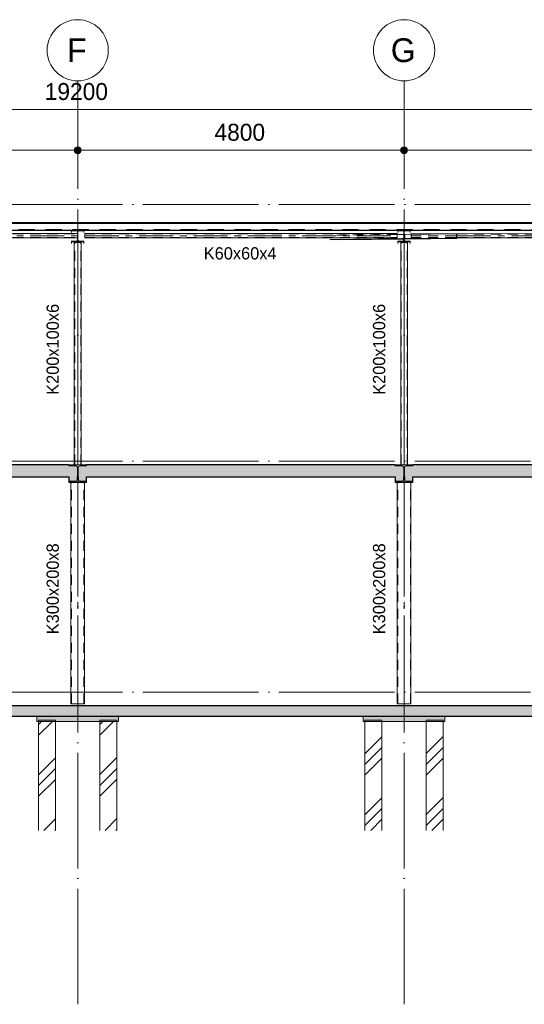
# Model space of a CAD drawing. Header units: millimetres. Extents: x -1359 to 538036, y -4592 to 9900.
# Tile 3 of 43: x 28147 to 35568, y -4592 to 9900. Entities that reach past the tile are written whole.
import ezdxf

# ---------------------------------------------------------------- set-up
doc = ezdxf.new("R2010")
doc.units = ezdxf.units.MM
for name, pattern in [('Overhead', [396.875, 238.125, -158.75]), ('WSP_hartlijn', [800, 500, -100, 100, -100]), ('WSP_hhidden', [250, 150, -100]), ('WSP_stramienlijn', [2000, 1700, -150, 0, -150])]:
    doc.linetypes.add(name, pattern=pattern)
for name, color, linetype, lineweight in [('00_algemeen - 0_18mm', 1, 'Continuous', 13), ('00_algemeen - hartlijn', 7, 'WSP_hartlijn', 13), ('00_algemeen - hhidden - 0_13mm', 7, 'WSP_hhidden', 13), ('00_algemeen - overhead', 7, 'Overhead', 13), ('00_maatvoering', 8, 'Continuous', 13), ('00_maatvoering-100', 8, 'Continuous', 13), ('07_stramien', 4, 'Continuous', 13), ('07_stramien - levels', 7, 'Continuous', 13), ('16_funderingsconstructies', 2, 'Continuous', 18), ('17_paalfunderingen - prefab', 2, 'Continuous', 18), ('23_vloeren', 2, 'Continuous', 18), ('23_vloeren - hatch', 1, 'Continuous', 18), ('23_vloeren -cut-', 3, 'Continuous', 25), ('28_hoofddraagconstructies - kolommen en liggers', 1, 'Continuous', 13), ('28_hoofddraagconstructies - kolommen en liggers - staal', 1, 'Continuous', 13), ('28_hoofddraagconstructies - kolommen en liggers - staal -cut-', 2, 'Continuous', 13), ('28_hoofddraagconstructies - tags', 7, 'Continuous', 18)]:
    doc.layers.add(name, color=color, linetype=linetype, lineweight=lineweight)
doc.layers.add('16_funderingsconstructies - voeten en balken', color=2, linetype='Continuous')
doc.styles.add('Revittext', font='txt', dxfattribs={"height": 250})
doc.styles.add('Revittext_1', font='txt', dxfattribs={"height": 180})
doc.styles.add('Revittext_2', font='txt', dxfattribs={"height": 350})
doc.dimstyles.new('WSP_25_-_transparant', dxfattribs={"dimscale": 304.8, "dimtxt": 252.223969, "dimasz": 1.312336, "dimexe": 0.656168, "dimexo": 0.0625, "dimgap": 0.213255, "dimtad": 1, "dimdec": 0, "dimzin": 0, "dimdsep": 46, "dimtxsty": 'Revittext', "dimblk1": 'DOTSMALL', "dimblk2": 'DOTSMALL', "dimsah": 1, "dimcen": 0.09, "dimdle": 0.656168, "dimazin": 0, "dimtfac": 1, "dimtdec": 4, "dimtix": 1, "dimtmove": 0, "dimatfit": 3, "dimfxl": 0.656168, "dimfxlon": 1, "dimtvp": 1, "dimtolj": 1, "dimtzin": 0, "dimarcsym": 2})
pattern_1 = [(45, (9142.7, 0), (-449.013, 449.013), []), (45, (9301.45, 0), (0, 898.026), []), (45, (8983.95, 0), (0, 898.026), [])]

# ---------------------------------------------------------------- blocks, each defined once
blk = doc.blocks.new('28_WSP_SC_staal - RHS v18-0 - RHSH 300x200x8 - S275-1336330-as 2')
at = {"layer": '00_algemeen - hartlijn'}
blk.add_line((33800, -170), (33800, 3090), dxfattribs=at)
at = {"layer": '00_algemeen - hhidden - 0_13mm'}
for p, q in [((33708, -170), (33708, 3090)), ((33892, -170), (33892, 3090))]:
    blk.add_line(p, q, dxfattribs=at)
blk = doc.blocks.new('28_WSP_SC_staal - RHS v18-0 - RHSH 200x100x6 - S275-1336388-as 2')
at = {"layer": '00_algemeen - hartlijn'}
blk.add_line((33800, 3350), (33800, 6619), dxfattribs=at)
at = {"layer": '00_algemeen - hhidden - 0_13mm'}
for p, q in [((33756, 3350), (33756, 6619)), ((33844, 3350), (33844, 6619))]:
    blk.add_line(p, q, dxfattribs=at)
blk = doc.blocks.new('28_WSP_SC_staal - RHS v18-0 - RHSH 200x100x6 - S275-1336391-as 2')
at = {"layer": '00_algemeen - hartlijn'}
blk.add_line((29000, 3350), (29000, 6618), dxfattribs=at)
at = {"layer": '00_algemeen - hhidden - 0_13mm'}
for p, q in [((28956, 3350), (28956, 6618)), ((29044, 3350), (29044, 6618))]:
    blk.add_line(p, q, dxfattribs=at)
blk = doc.blocks.new('28_WSP_SF_staal - RHS v18-0 - SHSC 60x60x4 - S275-1334449-as 2')
at = {"layer": '00_algemeen - hartlijn'}
blk.add_line((29103, 6721), (33697, 6721), dxfattribs=at)
at = {"layer": '00_algemeen - hhidden - 0_13mm'}
for p, q in [((29103, 6747), (33697, 6747)), ((29103, 6695), (33697, 6695))]:
    blk.add_line(p, q, dxfattribs=at)
at = {"layer": '28_hoofddraagconstructies - kolommen en liggers - staal'}
for p, q in [((33697, 6751), (29103, 6751)), ((29103, 6743), (29103, 6751)), ((29103, 6699), (29103, 6743)), ((29103, 6691), (29103, 6699)), ((29103, 6691), (33697, 6691)), ((33697, 6751), (33697, 6743)), ((33697, 6743), (33697, 6699)), ((33697, 6699), (33697, 6691))]:
    blk.add_line(p, q, dxfattribs=at)
blk = doc.blocks.new('Floors 3 - Floors 3-1340461-as 2')
at = {"layer": '23_vloeren - hatch', "linetype": 'WSP_hhidden', "lineweight": 13}
h = blk.add_hatch(color=256, dxfattribs=at)
h.paths.add_polyline_path([(33930, 3107), (33930, 3170), (33805, 3170), (33805, 3131), (33808, 3119), (33817, 3111), (33829, 3107)])
h.paths.add_polyline_path([(33709, 3107), (33771, 3107), (33783, 3111), (33792, 3119), (33795, 3131), (33795, 3170), (33670, 3170), (33670, 3107)])
h.paths.add_polyline_path([(29130, 3107), (29130, 3170), (29005, 3170), (29005, 3131), (29008, 3119), (29017, 3111), (29029, 3107)])
h.paths.add_polyline_path([(28870, 3107), (28971, 3107), (28983, 3111), (28992, 3119), (28995, 3131), (28995, 3170), (28870, 3170)])
h.paths.add_polyline_path([(38490, 3146), (38577, 3146), (38590, 3151), (38595, 3164), (38595, 3170), (38490, 3170)])
at = {"layer": '23_vloeren -cut-'}
for p, q in [((28870, 3170), (28870, 3107)), ((28870, 3107), (28971, 3107)), ((28995, 3131), (28995, 3170)), ((29005, 3170), (29005, 3131)), ((29029, 3107), (29130, 3107)), ((29130, 3107), (29130, 3170)), ((33670, 3170), (33670, 3107)), ((33670, 3107), (33771, 3107)), ((33795, 3131), (33795, 3170)), ((33805, 3170), (33805, 3131)), ((33829, 3107), (33930, 3107)), ((33930, 3107), (33930, 3170)), ((38490, 3170), (38490, 3146)), ((38490, 3146), (38577, 3146)), ((38595, 3164), (38595, 3170))]:
    blk.add_line(p, q, dxfattribs=at)
for centre, radius, start, end in [((28971, 3131), 24, 270, 0), ((29029, 3131), 24, 180, 270), ((33771, 3131), 24, 270, 0), ((33829, 3131), 24, 180, 270), ((38577, 3164), 18, 270, 0)]:
    blk.add_arc(centre, radius, start, end, dxfattribs=at)
blk = doc.blocks.new('17_WSP_FD_prefab - fundatiepaal v18-0 - 250x250-1089444-as 2')
at = {"layer": '16_funderingsconstructies', "lineweight": 13}
h = blk.add_hatch(dxfattribs=at)
h.set_pattern_fill('FP_1', color=50, style=0, pattern_type=2)
h.set_pattern_definition(pattern_1)
h.paths.add_polyline_path([(34125, -2033), (34375, -2033), (34375, -430), (34125, -430), (34125, -513)])
at = {"layer": '16_funderingsconstructies', "color": 135, "lineweight": 13}
for p, q in [((34125, -430), (34125, -410)), ((34375, -410), (34125, -410)), ((34375, -410), (34375, -430))]:
    blk.add_line(p, q, dxfattribs=at)
at = {"layer": '17_paalfunderingen - prefab', "color": 55}
for p, q in [((34125, -2033), (34125, -430)), ((34375, -430), (34375, -2033))]:
    blk.add_line(p, q, dxfattribs=at)
blk = doc.blocks.new('17_WSP_FD_prefab - fundatiepaal v18-0 - 250x250-V2-as 2')
at = {"layer": '16_funderingsconstructies', "lineweight": 13}
h = blk.add_hatch(dxfattribs=at)
h.set_pattern_fill('FP_1', color=50, style=0, pattern_type=2)
h.set_pattern_definition(pattern_1)
h.paths.add_polyline_path([(33475, -2033), (33475, -430), (33225, -430), (33225, -2033)])
at = {"layer": '16_funderingsconstructies', "color": 135, "lineweight": 13}
for p, q in [((33225, -430), (33225, -410)), ((33475, -410), (33225, -410)), ((33475, -410), (33475, -430))]:
    blk.add_line(p, q, dxfattribs=at)
at = {"layer": '17_paalfunderingen - prefab', "color": 55}
for p, q in [((33225, -2033), (33225, -430)), ((33475, -430), (33475, -2033))]:
    blk.add_line(p, q, dxfattribs=at)
blk = doc.blocks.new('17_WSP_FD_prefab - fundatiepaal v18-0 - 250x250-V3-as 2')
at = {"layer": '16_funderingsconstructies', "lineweight": 13}
h = blk.add_hatch(dxfattribs=at)
h.set_pattern_fill('FP_1', color=50, style=0, pattern_type=2)
h.set_pattern_definition(pattern_1)
h.paths.add_polyline_path([(29325, -2033), (29575, -2033), (29575, -430), (29325, -430), (29325, -513)])
at = {"layer": '16_funderingsconstructies', "color": 135, "lineweight": 13}
for p, q in [((29325, -430), (29325, -410)), ((29575, -410), (29325, -410)), ((29575, -410), (29575, -430))]:
    blk.add_line(p, q, dxfattribs=at)
at = {"layer": '17_paalfunderingen - prefab', "color": 55}
for p, q in [((29325, -2033), (29325, -430)), ((29575, -430), (29575, -2033))]:
    blk.add_line(p, q, dxfattribs=at)
blk = doc.blocks.new('17_WSP_FD_prefab - fundatiepaal v18-0 - 250x250-V4-as 2')
at = {"layer": '16_funderingsconstructies', "lineweight": 13}
h = blk.add_hatch(dxfattribs=at)
h.set_pattern_fill('FP_1', color=50, style=0, pattern_type=2)
h.set_pattern_definition(pattern_1)
h.paths.add_polyline_path([(28425, -2033), (28675, -2033), (28675, -430), (28425, -430), (28425, -513)])
at = {"layer": '16_funderingsconstructies', "color": 135, "lineweight": 13}
for p, q in [((28425, -430), (28425, -410)), ((28675, -410), (28425, -410)), ((28675, -410), (28675, -430))]:
    blk.add_line(p, q, dxfattribs=at)
at = {"layer": '17_paalfunderingen - prefab', "color": 55}
for p, q in [((28425, -2033), (28425, -430)), ((28675, -430), (28675, -2033))]:
    blk.add_line(p, q, dxfattribs=at)
blk = doc.blocks.new('28_WSP_SF_staal - RHS v18-0 - SHSC 60x60x4 - S275-1335100-as 2')
at = {"layer": '00_algemeen - hartlijn'}
blk.add_line((34578, 6720), (38587, 6712), dxfattribs=at)
at = {"layer": '00_algemeen - hhidden - 0_13mm'}
for p, q in [((33903, 6747), (34305, 6746)), ((34578, 6746), (38587, 6738)), ((34578, 6694), (38587, 6686))]:
    blk.add_line(p, q, dxfattribs=at)
at = {"layer": '28_hoofddraagconstructies - kolommen en liggers', "linetype": 'WSP_hhidden'}
for p, q in [((33903, 6699), (33903, 6741)), ((33903, 6721), (34578, 6720)), ((33903, 6691), (33903, 6699)), ((33903, 6695), (34578, 6694)), ((33903, 6691), (34578, 6690)), ((34312, 6746), (34578, 6746))]:
    blk.add_line(p, q, dxfattribs=at)
at = {"layer": '28_hoofddraagconstructies - kolommen en liggers - staal'}
for p, q in [((38587, 6742), (33903, 6751)), ((33903, 6743), (33903, 6751)), ((33903, 6741), (33903, 6743)), ((34578, 6690), (38587, 6682)), ((38587, 6742), (38587, 6734)), ((38587, 6734), (38587, 6690)), ((38587, 6690), (38587, 6682))]:
    blk.add_line(p, q, dxfattribs=at)
blk = doc.blocks.new('28_WSP_SF_staal - RHS v18-0 - SHSC 60x60x4 - S275-1328987-as 2')
at = {"layer": '00_algemeen - hartlijn'}
blk.add_line((24303, 6721), (28997, 6721), dxfattribs=at)
at = {"layer": '00_algemeen - hhidden - 0_13mm'}
for p, q in [((24303, 6747), (28997, 6747)), ((24303, 6695), (28997, 6695))]:
    blk.add_line(p, q, dxfattribs=at)
at = {"layer": '28_hoofddraagconstructies - kolommen en liggers', "linetype": 'WSP_hhidden'}
for p, q in [((29000, 6751), (28997, 6751)), ((28997, 6747), (29000, 6747)), ((28997, 6721), (29000, 6721)), ((28997, 6695), (29000, 6695)), ((28997, 6691), (29000, 6691)), ((29000, 6751), (29000, 6743)), ((29000, 6743), (29000, 6699)), ((29000, 6699), (29000, 6691))]:
    blk.add_line(p, q, dxfattribs=at)
at = {"layer": '28_hoofddraagconstructies - kolommen en liggers - staal'}
for p, q in [((28997, 6751), (24303, 6751)), ((24303, 6743), (24303, 6751)), ((24303, 6699), (24303, 6743)), ((24303, 6691), (24303, 6699)), ((24303, 6691), (28997, 6691))]:
    blk.add_line(p, q, dxfattribs=at)
blk = doc.blocks.new('28_WSP_SF_staal - HFL v21-0 - Lequ 70x70x7-1304587-as 2')
at = {"layer": '28_hoofddraagconstructies - kolommen en liggers', "linetype": 'WSP_hhidden'}
for p, q in [((33697, 6739), (32811, 6729)), ((33771, 6673), (33771, 6670)), ((33803, 6677), (33773, 6677)), ((33803, 6740), (33797, 6740)), ((33797, 6670), (33803, 6670)), ((33803, 6670), (33797, 6670)), ((33813, 6670), (33812, 6740))]:
    blk.add_line(p, q, dxfattribs=at)
for centre, major_axis, start_param, end_param in [((33773, 6673), (-0.05, 4.5), 0, 0.778629), ((33773, 6673), (-0.05, 4.5), 0.778649, 1.564047), ((33803, 6686), (-0.1, 9), 3.134843, 3.920241)]:
    blk.add_ellipse(centre, major_axis=major_axis, ratio=0.599976, start_param=start_param, end_param=end_param, dxfattribs=at)
at = {"layer": '28_hoofddraagconstructies - kolommen en liggers - staal'}
for p, q in [((33773, 6677), (32706, 6665)), ((33771, 6670), (32716, 6658)), ((33797, 6670), (32833, 6659)), ((33797, 6740), (33697, 6739)), ((33771, 6670), (33797, 6670)), ((33811, 6740), (33803, 6740)), ((33809, 6670), (33803, 6670)), ((33808, 6736), (33808, 6686)), ((33812, 6740), (33811, 6740))]:
    blk.add_line(p, q, dxfattribs=at)
for centre, major_axis, start_param, end_param in [((33803, 6686), (-0.1, 9), 3.920241, 4.705639), ((33811, 6736), (-0.05, 4.5), 0.778649, 1.564047), ((33811, 6736), (-0.05, 4.5), 0, 0.778629)]:
    blk.add_ellipse(centre, major_axis=major_axis, ratio=0.599976, start_param=start_param, end_param=end_param, dxfattribs=at)
blk = doc.blocks.new('28_WSP_SF_staal - HFL v21-0 - Lequ 70x70x7-1304588-as 2')
at = {"layer": '28_hoofddraagconstructies - kolommen en liggers', "linetype": 'WSP_hhidden'}
blk.add_hatch(color=256, dxfattribs=at).paths.add_polyline_path([(34479, 6679), (34578, 6680), (34578, 6750), (34573, 6749), (34568, 6745), (34568, 6694), (34565, 6690), (34561, 6687), (34555, 6686), (34482, 6686), (34479, 6681)])
for p, q in [((33765, 6670), (33765, 6673)), ((33767, 6670), (33765, 6670)), ((33803, 6678), (33797, 6678)), ((33803, 6671), (33797, 6671)), ((34555, 6686), (34555, 6686))]:
    blk.add_line(p, q, dxfattribs=at)
for centre, major_axis, start_param, end_param in [((33768, 6673), (-0.05, 4.5), 0, 1.562184), ((33803, 6686), (-0.11, 9), 3.261421, 3.918378)]:
    blk.add_ellipse(centre, major_axis=major_axis, ratio=0.707081, start_param=start_param, end_param=end_param, dxfattribs=at)
at = {"layer": '28_hoofddraagconstructies - kolommen en liggers - staal'}
for p, q in [((33797, 6671), (33767, 6670)), ((33797, 6678), (33768, 6677)), ((34485, 6686), (33803, 6678)), ((34479, 6679), (33803, 6671)), ((33815, 6670), (33803, 6670)), ((33810, 6686), (33809, 6736)), ((34574, 6750), (33812, 6740)), ((34578, 6680), (33815, 6670))]:
    blk.add_line(p, q, dxfattribs=at)
for centre, major_axis, start_param, end_param in [((33803, 6686), (-0.11, 9), 3.918378, 4.703776), ((33812, 6736), (-0.05, 4.5), 0, 1.562184)]:
    blk.add_ellipse(centre, major_axis=major_axis, ratio=0.707081, start_param=start_param, end_param=end_param, dxfattribs=at)
at = {"layer": '28_hoofddraagconstructies - kolommen en liggers - staal -cut-'}
for p, q in [((34479, 6681), (34479, 6679)), ((34479, 6679), (34578, 6680)), ((34555, 6686), (34485, 6686)), ((34568, 6745), (34568, 6696)), ((34578, 6750), (34574, 6750)), ((34578, 6680), (34578, 6750))]:
    blk.add_line(p, q, dxfattribs=at)
at = {"layer": '28_hoofddraagconstructies - kolommen en liggers - staal -cut-', "flags": 128}
for points in [[(34485, 6686), (34484, 6686), (34482, 6686), (34481, 6685), (34480, 6684), (34479, 6683), (34479, 6683), (34479, 6681)], [(34568, 6696), (34568, 6694), (34567, 6692), (34565, 6690), (34563, 6688), (34561, 6687), (34558, 6687), (34555, 6686)], [(34574, 6750), (34573, 6749), (34572, 6749), (34570, 6749), (34569, 6748), (34569, 6747), (34568, 6746), (34568, 6745)]]:
    blk.add_lwpolyline(points, dxfattribs=at)
blk = doc.blocks.new('Grid - Stramienbol 9_0mm-3500-as 2')
at = {"layer": '07_stramien'}
blk.add_circle((5000, 9450), 450, dxfattribs=at)
blk = doc.blocks.new('DIMBLOCK5-as 2')
at = {"layer": '00_maatvoering-100'}
h = blk.add_hatch(color=256, dxfattribs=at)
edge = h.paths.add_edge_path()
edge.add_arc((24200, 7979), 50, 0, 360)
h = blk.add_hatch(color=256, dxfattribs=at)
edge = h.paths.add_edge_path()
edge.add_arc((29000, 7979), 50, 0, 360)
for p, q in [((24200, 8179), (24200, 7779)), ((24200, 7979), (24200, 8179)), ((29000, 8179), (29000, 7779)), ((29000, 7979), (29000, 8179)), ((24200, 7979), (29000, 7979))]:
    blk.add_line(p, q, dxfattribs=at)
for centre in [(24200, 7979), (29000, 7979)]:
    blk.add_circle(centre, 50, dxfattribs=at)
at = {"layer": '00_maatvoering-100', "color": 0, "insert": (26212, 8368), "char_height": 250, "width": 931.29, "attachment_point": 1, "line_spacing_factor": 0.931288, "style": 'Revittext'}
blk.add_mtext('4800', dxfattribs=at)
blk = doc.blocks.new('_DotSmall')
at = {"color": 0, "linetype": 'ByBlock', "const_width": 0.5}
blk.add_lwpolyline([(-0.0625, 0, 1), (0.0625, 0, 1)], format="xyb", close=True, dxfattribs=at)
blk = doc.blocks.new('DIMBLOCK6-as 2')
at = {"layer": '00_maatvoering-100'}
h = blk.add_hatch(color=256, dxfattribs=at)
edge = h.paths.add_edge_path()
edge.add_arc((29000, 7979), 50, 0, 360)
h = blk.add_hatch(color=256, dxfattribs=at)
edge = h.paths.add_edge_path()
edge.add_arc((33800, 7979), 50, 0, 360)
for p, q in [((29000, 8179), (29000, 7779)), ((29000, 7979), (29000, 8179)), ((33800, 8179), (33800, 7779)), ((33800, 7979), (33800, 8179)), ((29000, 7979), (33800, 7979))]:
    blk.add_line(p, q, dxfattribs=at)
for centre in [(29000, 7979), (33800, 7979)]:
    blk.add_circle(centre, 50, dxfattribs=at)
at = {"layer": '00_maatvoering-100', "color": 0, "insert": (31012, 8368), "char_height": 250, "width": 931.29, "attachment_point": 1, "line_spacing_factor": 0.931288, "style": 'Revittext'}
blk.add_mtext('4800', dxfattribs=at)
blk = doc.blocks.new('DIMBLOCK7-as 2')
at = {"layer": '00_maatvoering-100'}
h = blk.add_hatch(color=256, dxfattribs=at)
edge = h.paths.add_edge_path()
edge.add_arc((33800, 7979), 50, 0, 360)
h = blk.add_hatch(color=256, dxfattribs=at)
edge = h.paths.add_edge_path()
edge.add_arc((38600, 7979), 50, 0, 360)
for p, q in [((33800, 8179), (33800, 7779)), ((33800, 7979), (33800, 8179)), ((38600, 8179), (38600, 7779)), ((38600, 7979), (38600, 8179)), ((33800, 7979), (38800, 7979))]:
    blk.add_line(p, q, dxfattribs=at)
for centre in [(33800, 7979), (38600, 7979)]:
    blk.add_circle(centre, 50, dxfattribs=at)
at = {"layer": '00_maatvoering-100', "color": 0, "insert": (35812, 8368), "char_height": 250, "width": 931.29, "attachment_point": 1, "line_spacing_factor": 0.931288, "style": 'Revittext'}
blk.add_mtext('4800', dxfattribs=at)
blk = doc.blocks.new('DIMBLOCK11-as 2')
at = {"layer": '00_maatvoering-100'}
h = blk.add_hatch(color=256, dxfattribs=at)
edge = h.paths.add_edge_path()
edge.add_arc((19400, 8579), 50, 0, 360)
h = blk.add_hatch(color=256, dxfattribs=at)
edge = h.paths.add_edge_path()
edge.add_arc((38600, 8579), 50, 0, 360)
for p, q in [((19400, 8779), (19400, 8379)), ((19400, 8579), (19400, 8779)), ((38600, 8779), (38600, 8379)), ((38600, 8579), (38600, 8779)), ((19400, 8579), (38800, 8579))]:
    blk.add_line(p, q, dxfattribs=at)
for centre in [(19400, 8579), (38600, 8579)]:
    blk.add_circle(centre, 50, dxfattribs=at)
at = {"layer": '00_maatvoering-100', "color": 0, "insert": (28515, 8968), "char_height": 250, "width": 1164.11, "attachment_point": 1, "line_spacing_factor": 0.931288, "style": 'Revittext'}
blk.add_mtext('19200', dxfattribs=at)

msp = doc.modelspace()

# ---------------------------------------------------------------- hatches: boundary and pattern name
at = {"layer": '16_funderingsconstructies - voeten en balken'}
for points in [[(29514, -430), (29600, -430), (29600, -350), (28400, -350), (28400, -430)], [(34031.2, -430), (34400, -430), (34400, -350), (33200, -350), (33200, -430), (33385.8, -430)]]:
    msp.add_hatch(color=50, dxfattribs=at).paths.add_polyline_path(points)
at = {"layer": '23_vloeren - hatch'}
h = msp.add_hatch(color=256, dxfattribs=at)
h.paths.add_polyline_path([(32095.2, 3170), (33795, 3170), (33795, 3308.5), (33791.8, 3320.5), (33783, 3329.3), (33771, 3332.5), (33670, 3332.5), (33670, 3350), (29130, 3350), (29130, 3332.5), (29029, 3332.5), (29017, 3329.3), (29008.2, 3320.5), (29005, 3308.5), (29005, 3170), (29514, 3170)])
h.paths.add_polyline_path([(24351.4, 3170), (28995, 3170), (28995, 3308.5), (28991.8, 3320.5), (28983, 3329.3), (28971, 3332.5), (28870, 3332.5), (28870, 3350), (24330, 3350), (24330, 3332.5), (24229, 3332.5), (24217, 3329.3), (24208.2, 3320.5), (24205, 3308.5), (24205, 3170)])
h.paths.add_polyline_path([(38595.2, 3170), (38595.2, 3316), (38590, 3328.7), (38577.2, 3334), (38490, 3334), (38490, 3350), (33930, 3350), (33930, 3332.5), (33829, 3332.5), (33817, 3329.3), (33808.2, 3320.5), (33805, 3308.5), (33805, 3170), (38548.4, 3170)])
msp.add_hatch(color=10, dxfattribs=at).paths.add_polyline_path([(38600, -350), (38700, -350), (38700, -200), (4900, -200), (4900, -350), (37257.7, -350)])
at = {"layer": '28_hoofddraagconstructies - kolommen en liggers - staal'}
for points in [[(28910, 6632.1), (29090, 6632.1), (29090, 6641.6), (29014.7, 6642), (29008.6, 6644.9), (29004.5, 6650.1), (29003, 6656.6), (29003.4, 6781.9), (29006.3, 6788), (29011.5, 6792.1), (29018, 6793.6), (29090, 6793.6), (29090, 6803.1), (28910, 6803.1), (28910, 6793.6), (28985.3, 6793.2), (28991.4, 6790.3), (28995.5, 6785.1), (28997, 6778.6), (28996.6, 6653.3), (28993.7, 6647.2), (28988.5, 6643.1), (28982, 6641.6), (28910, 6641.6)], [(33710, 6632.7), (33890, 6632.7), (33890, 6642.2), (33814.7, 6642.6), (33808.6, 6645.5), (33804.5, 6650.7), (33803, 6657.2), (33803.4, 6782.5), (33806.3, 6788.6), (33811.5, 6792.7), (33818, 6794.2), (33890, 6794.2), (33890, 6803.7), (33710, 6803.7), (33710, 6794.2), (33785.3, 6793.8), (33791.4, 6790.9), (33795.5, 6785.7), (33797, 6779.2), (33796.6, 6653.9), (33793.7, 6647.8), (33788.5, 6643.7), (33782, 6642.2), (33710, 6642.2)], [(29130, 3090), (29130, 3107.5), (29029, 3107.5), (29017, 3110.7), (29008.2, 3119.5), (29005, 3131.5), (29005, 3308.5), (29008.2, 3320.5), (29017, 3329.3), (29030, 3332.5), (29130, 3332.5), (29130, 3350), (28870, 3350), (28870, 3332.5), (28971, 3332.5), (28983, 3329.3), (28991.8, 3320.5), (28995, 3308.5), (28995, 3131.5), (28991.8, 3119.5), (28983, 3110.7), (28971, 3107.5), (28870, 3107.5), (28870, 3090), (29030, 3090)], [(33708.5, 3090), (33930, 3090), (33930, 3107.5), (33829, 3107.5), (33817, 3110.7), (33808.2, 3119.5), (33805, 3131.5), (33805, 3308.5), (33808.2, 3320.5), (33817, 3329.3), (33829, 3332.5), (33930, 3332.5), (33930, 3350), (33670, 3350), (33670, 3332.5), (33771, 3332.5), (33783, 3329.3), (33791.8, 3320.5), (33795, 3308.5), (33795, 3131.5), (33791.8, 3119.5), (33783, 3110.7), (33771, 3107.5), (33670, 3107.5), (33670, 3090)]]:
    msp.add_hatch(color=256, dxfattribs=at).paths.add_polyline_path(points)

# ---------------------------------------------------------------- linework, layer by layer
at = {"layer": '00_algemeen - 0_18mm'}
msp.add_line((19400, 6900.4), (38600, 6900.4), dxfattribs=at)
at = {"layer": '00_algemeen - overhead'}
msp.add_line((19400, 6814), (38600, 6814), dxfattribs=at)
at = {"layer": '07_stramien', "linetype": 'WSP_stramienlijn'}
for p, q in [((29000, -4592.4), (29000, 9000)), ((33800, -4592.4), (33800, 9000))]:
    msp.add_line(p, q, dxfattribs=at)
at = {"layer": '07_stramien - levels', "linetype": 'WSP_stramienlijn'}
for p, q in [((-42.3, 7180), (43651, 7180)), ((-42.3, 3400), (43651, 3400)), ((-42.3, 0), (43651, 0))]:
    msp.add_line(p, q, dxfattribs=at)
at = {"layer": '16_funderingsconstructies - voeten en balken', "color": 55, "lineweight": 18}
for p, q in [((28400, -350), (28400, -430)), ((29600, -430), (28400, -430)), ((29600, -430), (29600, -350)), ((33200, -350), (33200, -430)), ((34400, -430), (33200, -430)), ((34400, -430), (34400, -350))]:
    msp.add_line(p, q, dxfattribs=at)
at = {"layer": '23_vloeren'}
for p, q in [((28870, 3332.5), (28870, 3350)), ((29130, 3350), (29130, 3332.5)), ((33670, 3332.5), (33670, 3350)), ((33930, 3350), (33930, 3332.5)), ((28971, 3332.5), (28870, 3332.5)), ((28995, 3170), (28995, 3308.5)), ((29005, 3308.5), (29005, 3170)), ((29130, 3332.5), (29029, 3332.5)), ((33771, 3332.5), (33670, 3332.5)), ((33795, 3170), (33795, 3308.5)), ((33805, 3308.5), (33805, 3170)), ((33930, 3332.5), (33829, 3332.5))]:
    msp.add_line(p, q, dxfattribs=at)
for centre, start, end in [((28971, 3308.5), 360, 90), ((29029, 3308.5), 90, 180), ((33771, 3308.5), 360, 90), ((33829, 3308.5), 90, 180)]:
    msp.add_arc(centre, 24, start, end, dxfattribs=at)
at = {"layer": '23_vloeren -cut-'}
for p, q in [((38600, 6911.2), (19400, 6911.2)), ((19400, 6803.2), (38600, 6803.2)), ((28870, 3350), (24330, 3350)), ((33670, 3350), (29130, 3350)), ((38490, 3350), (33930, 3350)), ((24330, 3170), (28870, 3170)), ((29130, 3170), (33670, 3170)), ((33930, 3170), (38490, 3170))]:
    msp.add_line(p, q, dxfattribs=at)
at = {"layer": '23_vloeren -cut-', "color": 8}
for p, q in [((38700, -200), (4900, -200)), ((5000, -350), (38600, -350))]:
    msp.add_line(p, q, dxfattribs=at)
at = {"layer": '28_hoofddraagconstructies - kolommen en liggers', "linetype": 'WSP_hhidden', "flags": 128}
for points in [[(28991.4, 6790.3), (28993.7, 6788), (28995.5, 6785.1), (28996.6, 6781.9), (28997, 6778.6)], [(29004.5, 6785.1), (29006.3, 6788), (29008.6, 6790.3)], [(33791.4, 6790.9), (33793.7, 6788.6), (33795.5, 6785.7), (33796.6, 6782.5), (33797, 6779.2)]]:
    msp.add_lwpolyline(points, dxfattribs=at)
at = {"layer": '28_hoofddraagconstructies - kolommen en liggers - staal'}
for p, q in [((28910, 6768.9), (28910, 6793.6)), ((29090, 6768.9), (29090, 6793.6)), ((33710, 6769.5), (33710, 6794.2)), ((33890, 6769.5), (33890, 6794.2)), ((28910, 6607.4), (28910, 6632.1)), ((28950, 6618.1), (28950, 3350)), ((28959, 6618.1), (28950, 6618.1)), ((28959, 6618.1), (29041, 6618.1)), ((29041, 6618.1), (29050, 6618.1)), ((29050, 3350), (29050, 6618.1)), ((29090, 6607.4), (29090, 6632.1)), ((33710, 6608), (33710, 6632.7)), ((33750, 6618.7), (33750, 3350)), ((33759, 6618.7), (33750, 6618.7)), ((33759, 6618.7), (33841, 6618.7)), ((33841, 6618.7), (33850, 6618.7)), ((33850, 3350), (33850, 6618.7)), ((33890, 6608), (33890, 6632.7)), ((28870, 3350), (28870, 3332.5)), ((29130, 3332.5), (29130, 3350)), ((33670, 3350), (33670, 3332.5)), ((33930, 3332.5), (33930, 3350)), ((28870, 3332.5), (28971, 3332.5)), ((28995, 3308.5), (28995, 3170)), ((29005, 3170), (29005, 3308.5)), ((29029, 3332.5), (29130, 3332.5)), ((33670, 3332.5), (33771, 3332.5)), ((33795, 3308.5), (33795, 3170)), ((33805, 3170), (33805, 3308.5)), ((33829, 3332.5), (33930, 3332.5)), ((28900, 3090), (28900, -170)), ((29100, -170), (29100, 3090)), ((33700, 3090), (33700, -170)), ((33900, -170), (33900, 3090)), ((28900, -170), (28912, -170)), ((29088, -170), (28912, -170)), ((29100, -170), (29088, -170)), ((33700, -170), (33712, -170)), ((33888, -170), (33712, -170)), ((33900, -170), (33888, -170))]:
    msp.add_line(p, q, dxfattribs=at)
for centre, start, end in [((28971, 3308.5), 0, 90), ((29029, 3308.5), 90, 180), ((33771, 3308.5), 0, 90), ((33829, 3308.5), 90, 180)]:
    msp.add_arc(centre, 24, start, end, dxfattribs=at)
at = {"layer": '28_hoofddraagconstructies - kolommen en liggers - staal -cut-'}
for p, q in [((28910, 6803.1), (28910, 6793.6)), ((29090, 6803.1), (28910, 6803.1)), ((28910, 6793.6), (28982, 6793.6)), ((28997, 6778.6), (28997, 6656.6)), ((29003, 6656.6), (29003, 6778.6)), ((29018, 6793.6), (29090, 6793.6)), ((29090, 6793.6), (29090, 6803.1)), ((33710, 6803.7), (33710, 6794.2)), ((33890, 6803.7), (33710, 6803.7)), ((33710, 6794.2), (33782, 6794.2)), ((33797, 6779.2), (33797, 6657.2)), ((33803, 6657.2), (33803, 6779.2)), ((33818, 6794.2), (33890, 6794.2)), ((33890, 6794.2), (33890, 6803.7)), ((28982, 6641.6), (28910, 6641.6)), ((28910, 6641.6), (28910, 6632.1)), ((28910, 6632.1), (29090, 6632.1)), ((29090, 6641.6), (29018, 6641.6)), ((29090, 6632.1), (29090, 6641.6)), ((33782, 6642.2), (33710, 6642.2)), ((33710, 6642.2), (33710, 6632.7)), ((33710, 6632.7), (33890, 6632.7)), ((33890, 6642.2), (33818, 6642.2)), ((33890, 6632.7), (33890, 6642.2)), ((29130, 3350), (28870, 3350)), ((33930, 3350), (33670, 3350)), ((28971, 3107.5), (28870, 3107.5)), ((28870, 3107.5), (28870, 3090)), ((28870, 3090), (29130, 3090)), ((28995, 3170), (28995, 3131.5)), ((29005, 3131.5), (29005, 3170)), ((29130, 3107.5), (29029, 3107.5)), ((29130, 3090), (29130, 3107.5)), ((33771, 3107.5), (33670, 3107.5)), ((33670, 3107.5), (33670, 3090)), ((33670, 3090), (33930, 3090)), ((33795, 3170), (33795, 3131.5)), ((33805, 3131.5), (33805, 3170)), ((33930, 3107.5), (33829, 3107.5)), ((33930, 3090), (33930, 3107.5))]:
    msp.add_line(p, q, dxfattribs=at)
at = {"layer": '28_hoofddraagconstructies - kolommen en liggers - staal -cut-', "flags": 128}
for points in [[(28982, 6793.6), (28985.3, 6793.2), (28988.5, 6792.1), (28991.4, 6790.3)], [(29003, 6778.6), (29003.4, 6781.9), (29004.5, 6785.1)], [(29008.6, 6790.3), (29011.5, 6792.1), (29014.7, 6793.2), (29018, 6793.6)], [(33782, 6794.2), (33785.3, 6793.8), (33788.5, 6792.7), (33791.4, 6790.9)], [(33803, 6779.2), (33803.4, 6782.5), (33804.5, 6785.7), (33806.3, 6788.6), (33808.6, 6790.9), (33811.5, 6792.7), (33814.7, 6793.8), (33818, 6794.2)], [(28997, 6656.6), (28996.6, 6653.3), (28995.5, 6650.1), (28993.7, 6647.2), (28991.4, 6644.9), (28988.5, 6643.1), (28985.3, 6642), (28982, 6641.6)], [(29018, 6641.6), (29014.7, 6642), (29011.5, 6643.1), (29008.6, 6644.9), (29006.3, 6647.2), (29004.5, 6650.1), (29003.4, 6653.3), (29003, 6656.6)], [(33797, 6657.2), (33796.6, 6653.9), (33795.5, 6650.7), (33793.7, 6647.8), (33791.4, 6645.5), (33788.5, 6643.7), (33785.3, 6642.6), (33782, 6642.2)], [(33818, 6642.2), (33814.7, 6642.6), (33811.5, 6643.7), (33808.6, 6645.5), (33806.3, 6647.8), (33804.5, 6650.7), (33803.4, 6653.9), (33803, 6657.2)]]:
    msp.add_lwpolyline(points, dxfattribs=at)
at = {"layer": '28_hoofddraagconstructies - kolommen en liggers - staal -cut-'}
for centre, start, end in [((28971, 3131.5), 270, 0), ((29029, 3131.5), 180, 270), ((33771, 3131.5), 270, 0), ((33829, 3131.5), 180, 270)]:
    msp.add_arc(centre, 24, start, end, dxfattribs=at)

# ---------------------------------------------------------------- block references
at = {"layer": '00_algemeen - hhidden - 0_13mm'}
for name, p in [('28_WSP_SC_staal - RHS v18-0 - RHSH 200x100x6 - S275-1336391-as 2', (0, 0)), ('28_WSP_SC_staal - RHS v18-0 - RHSH 200x100x6 - S275-1336388-as 2', (0, 0)), ('28_WSP_SC_staal - RHS v18-0 - RHSH 300x200x8 - S275-1336330-as 2', (-4800, 0)), ('28_WSP_SC_staal - RHS v18-0 - RHSH 300x200x8 - S275-1336330-as 2', (0, 0))]:
    msp.add_blockref(name, p, dxfattribs=at)
at = {"layer": '07_stramien'}
for p in [(24000, 0), (28800, 0)]:
    msp.add_blockref('Grid - Stramienbol 9_0mm-3500-as 2', p, dxfattribs=at)
at = {"layer": '16_funderingsconstructies', "color": 135, "lineweight": 13}
for name in ['17_WSP_FD_prefab - fundatiepaal v18-0 - 250x250-V4-as 2', '17_WSP_FD_prefab - fundatiepaal v18-0 - 250x250-V3-as 2', '17_WSP_FD_prefab - fundatiepaal v18-0 - 250x250-V2-as 2', '17_WSP_FD_prefab - fundatiepaal v18-0 - 250x250-1089444-as 2']:
    msp.add_blockref(name, (0, 0), dxfattribs=at)
at = {"layer": '23_vloeren'}
msp.add_blockref('Floors 3 - Floors 3-1340461-as 2', (0, 0), dxfattribs=at)
at = {"layer": '28_hoofddraagconstructies - kolommen en liggers', "linetype": 'WSP_hhidden'}
for name in ['28_WSP_SF_staal - RHS v18-0 - SHSC 60x60x4 - S275-1328987-as 2', '28_WSP_SF_staal - HFL v21-0 - Lequ 70x70x7-1304587-as 2', '28_WSP_SF_staal - HFL v21-0 - Lequ 70x70x7-1304588-as 2', '28_WSP_SF_staal - RHS v18-0 - SHSC 60x60x4 - S275-1335100-as 2']:
    msp.add_blockref(name, (0, 0), dxfattribs=at)
at = {"layer": '28_hoofddraagconstructies - kolommen en liggers'}
msp.add_blockref('28_WSP_SF_staal - RHS v18-0 - SHSC 60x60x4 - S275-1334449-as 2', (0, 0), dxfattribs=at)

# ---------------------------------------------------------------- texts
at = {"layer": '07_stramien', "char_height": 350, "attachment_point": 1, "style": 'Revittext_2'}
for s, insert, width in [('F', (28844.4, 9625.6), 368.776), ('G', (33604.9, 9625.6), 464.979)]:
    msp.add_mtext(s, dxfattribs=dict(at, insert=insert, width=width))
at = {"layer": '28_hoofddraagconstructies - tags', "lineweight": 13, "insert": (30853.8, 6550.9), "char_height": 180, "width": 1314.767, "attachment_point": 1, "rotation": 0.00715, "style": 'Revittext_1'}
msp.add_mtext('K60x60x4', dxfattribs=at)
at = {"layer": '28_hoofddraagconstructies - tags', "lineweight": 13, "char_height": 180, "width": 1651.476, "attachment_point": 1, "rotation": 90, "style": 'Revittext_1', "bg_fill": 3, "box_fill_scale": 1.25, "bg_fill_color": 256, "bg_fill_true_color": 13158600, "bg_fill_transparency": 0}
for s, insert in [('K200x100x6', (28542.1, 4378.5)), ('K200x100x6', (33342.1, 4378.8)), ('K300x200x8', (28542.1, 854.5)), ('K300x200x8', (33342.1, 854.5))]:
    msp.add_mtext(s, dxfattribs=dict(at, insert=insert))

# ---------------------------------------------------------------- dimensions: what is measured, and where the dimension line sits
at = {"layer": '00_maatvoering'}
for base, p1, p2, override, picture, middle in [((38600, 8579), (19400, 8779), (38600, 8779), {"dimpost": '<>', "dimfxl": 19200}, 'DIMBLOCK11-as 2', (29000, 8771.6)), ((29000, 7979), (24200, 8179), (29000, 8179), {"dimpost": '<>', "dimfxl": 4800}, 'DIMBLOCK5-as 2', (26600, 8171.6)), ((33800, 7979), (29000, 8179), (33800, 8179), {"dimpost": '<>', "dimfxl": 4800}, 'DIMBLOCK6-as 2', (31400, 8171.6)), ((38600, 7979), (33800, 8179), (38600, 8179), {"dimpost": '<>', "dimfxl": 4800}, 'DIMBLOCK7-as 2', (36200, 8171.6))]:
    dim = msp.add_linear_dim(base=base, p1=p1, p2=p2, dimstyle='WSP_25_-_transparant', override=override, dxfattribs=at)
    dim.commit()
    dim.dimension.update_dxf_attribs({"geometry": picture, "text_midpoint": middle})

doc.saveas('drawing.dxf')
